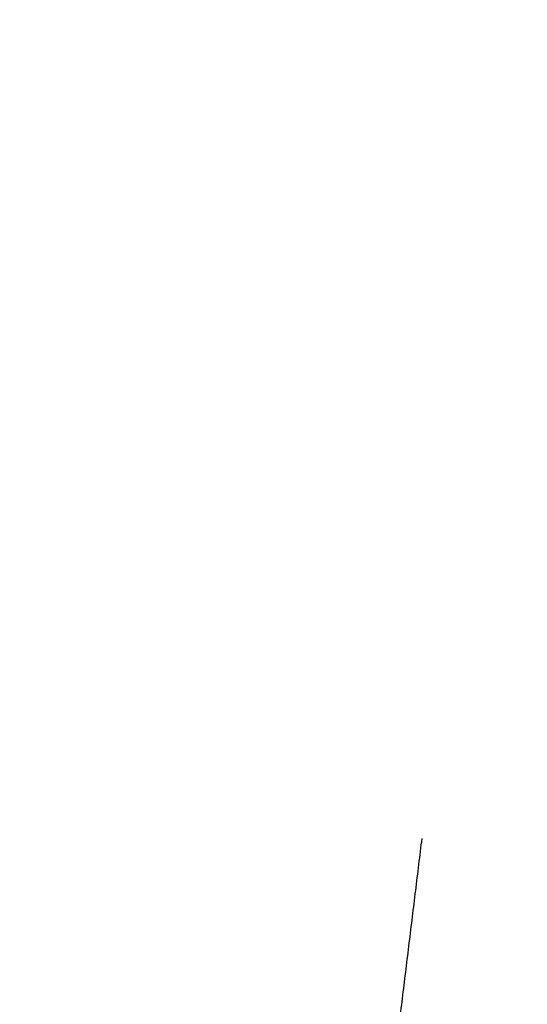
# Model space of a CAD drawing. Header units: millimetres. Extents: x -516 to 517, y -558 to 558.
# Tile 5 of 256: x -497.55 to -495.85, y -497.76 to -494.46. Entities that reach past the tile are written whole.
import ezdxf

# ---------------------------------------------------------------- set-up
doc = ezdxf.new("R2010")
doc.units = ezdxf.units.MM
doc.layers.add('Tressé - Pouf', color=7, linetype='Continuous', true_color=0x000000)

msp = doc.modelspace()

# ---------------------------------------------------------------- linework, layer by layer
at = {"layer": 'Tressé - Pouf', "color": 18, "lineweight": -3, "true_color": 0x000000}
for points, knots in [([(-508.1458, -475.4316), (-508.068, -475.5199), (-507.9902, -475.6082), (-507.8839, -475.7001), (-507.7776, -475.792), (-507.4741, -475.9866), (-507.1707, -476.1812), (-506.74, -476.3898), (-506.3093, -476.5984), (-505.7461, -476.8209), (-505.1829, -477.0435), (-504.4825, -477.2793), (-503.7822, -477.5151), (-502.9406, -477.7642), (-502.0989, -478.0132), (-501.1108, -478.2745), (-500.1228, -478.5359), (-498.9877, -478.7863), (-497.8525, -479.0366), (-497.6742, -479.3643), (-497.4958, -479.6919), (-497.4137, -480.3082), (-497.3315, -480.9246), (-497.4489, -481.4202), (-497.5662, -481.9158), (-497.3, -482.6234), (-497.0339, -483.3311), (-497.3453, -483.7869), (-497.6567, -484.2427), (-497.0994, -484.8765), (-496.542, -485.5103), (-496.3312, -486.0396), (-496.1204, -486.5688), (-496.6035, -486.4883), (-497.0867, -486.4077), (-496.4171, -487.3369), (-495.7476, -488.2661), (-495.2771, -488.8792), (-494.8066, -489.4922), (-495.1365, -490.0029), (-495.4663, -490.5137), (-495.8892, -490.7524), (-496.312, -490.9912), (-496.5309, -491.2969), (-496.7498, -491.6025), (-496.7426, -491.9899), (-496.7354, -492.3772), (-496.955, -492.6307), (-497.1746, -492.8843), (-497.3374, -493.2119), (-497.5002, -493.5396), (-497.7037, -493.6041), (-497.9072, -493.6687), (-497.9805, -493.9001), (-498.0537, -494.1316), (-498.0071, -494.485), (-497.9604, -494.8384), (-498.0931, -494.9126), (-498.2258, -494.9868), (-498.2687, -495.2012), (-498.3115, -495.4155), (-498.2927, -495.6653), (-498.2739, -495.915), (-498.3805, -495.9382), (-498.4871, -495.9614), (-498.3792, -496.2656), (-498.2712, -496.5698), (-498.2557, -496.765), (-498.2402, -496.9602), (-498.308, -496.9677), (-498.3757, -496.9751), (-498.3802, -497.04), (-498.3848, -497.105), (-498.2512, -497.3376), (-498.1177, -497.5703)], [0, 0, 0, 1, 1, 2, 2, 3, 3, 4, 4, 5, 5, 6, 6, 7, 7, 8, 8, 9, 9, 10, 10, 11, 11, 12, 12, 13, 13, 14, 14, 15, 15, 16, 16, 17, 17, 18, 18, 19, 19, 20, 20, 21, 21, 22, 22, 23, 23, 24, 24, 25, 25, 26, 26, 27, 27, 28, 28, 29, 29, 30, 30, 31, 31, 32, 32, 33, 33, 34, 34, 35, 35, 36, 36, 37, 37, 37]), ([(-496.3108, -498.2988), (-496.2921, -498.0597), (-496.2734, -497.8206), (-496.2356, -497.5109), (-496.1978, -497.2012)], [2, 2, 2, 3, 3, 4, 4, 4])]:
    msp.add_open_spline(points, degree=2, knots=knots, dxfattribs=at)

doc.saveas('drawing.dxf')
